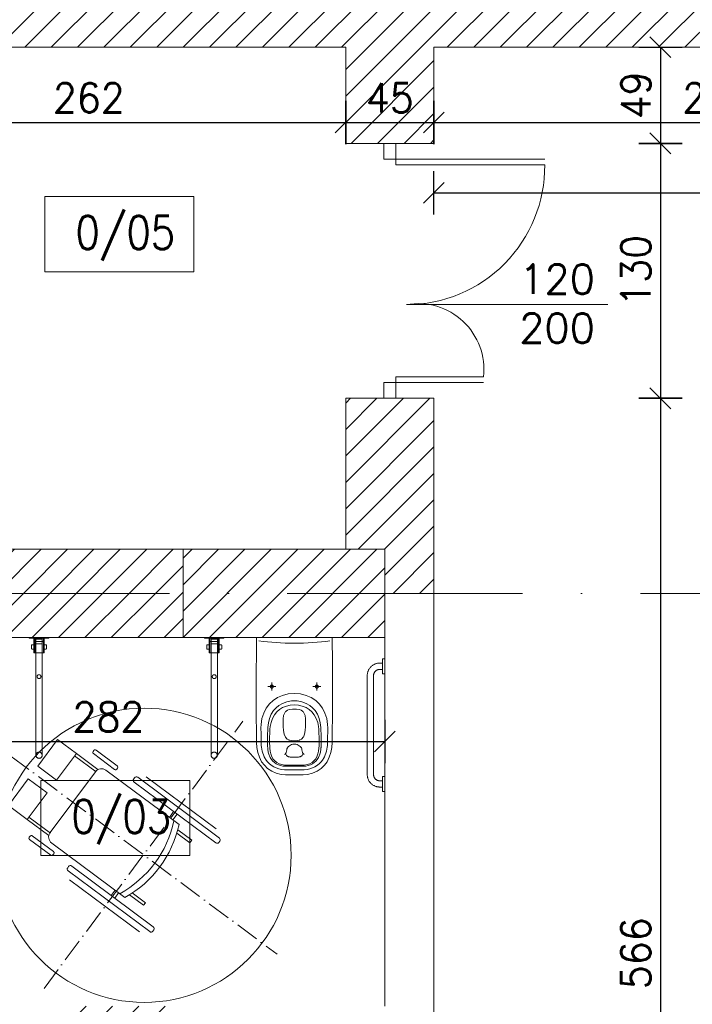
# Model space of a CAD drawing. Header units: millimetres. Extents: x -37273 to 136949, y -1495242345 to -598.
# Tile 26 of 38: x 41949 to 42292, y -16429 to -15927. Entities that reach past the tile are written whole.
import ezdxf

# ---------------------------------------------------------------- set-up
doc = ezdxf.new("R2010")
doc.units = ezdxf.units.MM
doc.linetypes.add('ACAD_ISO10W100', pattern=[18, 12, -3, 0, -3])
for name, color, linetype, lineweight in [('0.05 SPRZĘT', 70, 'Continuous', 5), ('0.30 sciany', 2, 'Continuous', 30), ('A-DRZ', 3, 'Continuous', 13), ('A-OKN', 3, 'Continuous', 13), ('F-BIL-OP', 103, 'Continuous', 9), ('wymiarowannie', 253, 'Continuous', 5)]:
    doc.layers.add(name, color=color, linetype=linetype, lineweight=lineweight)
doc.layers.add('wym', color=1, linetype='Continuous')
doc.layers.add('ściana', color=7, linetype='Continuous')
doc.styles.add('SIMPLEX', font='simplex', dxfattribs={"width": 0.85})
doc.styles.get("Standard").update_dxf_attribs({"font": 'arial.ttf'})
doc.styles.add('WYM_50', font='simplex.shx', dxfattribs={"width": 0.95})
doc.dimstyles.new('50', dxfattribs={"dimtxt": 15, "dimasz": 0.15, "dimexe": 13, "dimexo": 30, "dimgap": 5, "dimtad": 1, "dimdec": 0, "dimrnd": 0.5, "dimzin": 1, "dimdsep": 46, "dimtxsty": 'WYM_50', "dimblk": 'A', "dimcen": 3, "dimdle": 5, "dimse1": 1, "dimse2": 1, "dimclrd": 256, "dimclre": 256, "dimclrt": 2, "dimaunit": 1, "dimadec": 0, "dimazin": 0, "dimtfac": 0.32, "dimtdec": 0, "dimtix": 1, "dimtmove": 1, "dimatfit": 3, "dimldrblk": 'A', "dimfxl": 1, "dimtvp": 0.08, "dimtolj": 1, "dimtzin": 1, "dimarcsym": 0})

# ---------------------------------------------------------------- blocks, each defined once
blk = doc.blocks.new('A')
at = {"color": 1, "linetype": 'Continuous'}
blk.add_line((0, 73.6), (0, -73.6), dxfattribs=at)
at = {"color": 7, "linetype": 'Continuous'}
blk.add_line((-35.3, -35.3), (35.3, 35.3), dxfattribs=at)
blk = doc.blocks.new('*D2389')
at = {"layer": 'Defpoints', "color": 0, "lineweight": 13, "ltscale": 3}
for p in [(42160, -15988.11), (43623, -15990.42), (43623, -16015.27)]:
    blk.add_point(p, dxfattribs=at)
at = {"layer": 'wym', "lineweight": -2}
blk.add_line((42160.15, -16015.27), (43622.85, -16015.27), dxfattribs=at)
at = {"layer": 'wym', "lineweight": -2, "ltscale": 3, "xscale": 0.15, "yscale": 0.15, "zscale": 0.15, "rotation": 180}
blk.add_blockref('A', (42160, -16015.27), dxfattribs=at)
at = {"layer": 'wym', "lineweight": -2, "ltscale": 3, "xscale": 0.15, "yscale": 0.15, "zscale": 0.15}
blk.add_blockref('A', (43623, -16015.27), dxfattribs=at)
at = {"layer": 'wym', "color": 2, "ltscale": 3, "insert": (42891.5, -16002.77), "char_height": 15, "attachment_point": 5, "style": 'WYM_50'}
blk.add_mtext('\\A1;1463', dxfattribs=at)
blk = doc.blocks.new('*D2381')
at = {"layer": 'Defpoints', "color": 0, "lineweight": 13, "ltscale": 3}
for p in [(42115, -15956.14), (42160, -15956.14), (42160, -15979.38)]:
    blk.add_point(p, dxfattribs=at)
at = {"layer": 'wym', "lineweight": -2}
blk.add_line((42115.15, -15979.38), (42159.85, -15979.38), dxfattribs=at)
at = {"layer": 'wym', "lineweight": -2, "ltscale": 3, "xscale": 0.15, "yscale": 0.15, "zscale": 0.15, "rotation": 180}
blk.add_blockref('A', (42115, -15979.38), dxfattribs=at)
at = {"layer": 'wym', "lineweight": -2, "ltscale": 3, "xscale": 0.15, "yscale": 0.15, "zscale": 0.15}
blk.add_blockref('A', (42160, -15979.38), dxfattribs=at)
at = {"layer": 'wym', "color": 2, "ltscale": 3, "insert": (42137.5, -15966.88), "char_height": 15, "attachment_point": 5, "style": 'WYM_50'}
blk.add_mtext('\\A1;45', dxfattribs=at)
blk = doc.blocks.new('*D2391')
at = {"layer": 'Defpoints', "color": 0, "lineweight": 13, "ltscale": 3}
for p in [(42127.32, -15990.05), (42127.32, -16120.05), (42275.5, -16120.05)]:
    blk.add_point(p, dxfattribs=at)
at = {"layer": 'wym', "lineweight": -2}
blk.add_line((42275.5, -15990.2), (42275.5, -16119.9), dxfattribs=at)
at = {"layer": 'wym', "lineweight": -2, "ltscale": 3, "xscale": 0.15, "yscale": 0.15, "zscale": 0.15}
for p, rotation in [((42275.5, -15990.05), 90), ((42275.5, -16120.05), 270)]:
    blk.add_blockref('A', p, dxfattribs=dict(at, rotation=rotation))
at = {"layer": 'wym', "color": 2, "ltscale": 3, "insert": (42263, -16055.05), "char_height": 15, "attachment_point": 5, "rotation": 90, "style": 'WYM_50'}
blk.add_mtext('\\A1;130', dxfattribs=at)
blk = doc.blocks.new('*D2380')
at = {"layer": 'Defpoints', "color": 0, "lineweight": 13, "ltscale": 3}
for p in [(41853, -15973.59), (42115, -15973.59), (42115, -15979.38)]:
    blk.add_point(p, dxfattribs=at)
at = {"layer": 'wym', "lineweight": -2}
blk.add_line((41853.15, -15979.38), (42114.85, -15979.38), dxfattribs=at)
at = {"layer": 'wym', "lineweight": -2, "ltscale": 3, "xscale": 0.15, "yscale": 0.15, "zscale": 0.15, "rotation": 180}
blk.add_blockref('A', (41853, -15979.38), dxfattribs=at)
at = {"layer": 'wym', "lineweight": -2, "ltscale": 3, "xscale": 0.15, "yscale": 0.15, "zscale": 0.15}
blk.add_blockref('A', (42115, -15979.38), dxfattribs=at)
at = {"layer": 'wym', "color": 2, "ltscale": 3, "insert": (41984, -15966.88), "char_height": 15, "attachment_point": 5, "style": 'WYM_50'}
blk.add_mtext('\\A1;262', dxfattribs=at)
blk = doc.blocks.new('*D2471')
at = {"layer": 'Defpoints', "color": 0, "lineweight": 13, "ltscale": 3}
for p in [(41853, -16261.11), (42135, -16261.11), (42135, -16295)]:
    blk.add_point(p, dxfattribs=at)
at = {"layer": 'wym', "lineweight": -2}
blk.add_line((41853.15, -16295), (42134.85, -16295), dxfattribs=at)
at = {"layer": 'wym', "lineweight": -2, "ltscale": 3, "xscale": 0.15, "yscale": 0.15, "zscale": 0.15, "rotation": 180}
blk.add_blockref('A', (41853, -16295), dxfattribs=at)
at = {"layer": 'wym', "lineweight": -2, "ltscale": 3, "xscale": 0.15, "yscale": 0.15, "zscale": 0.15}
blk.add_blockref('A', (42135, -16295), dxfattribs=at)
at = {"layer": 'wym', "color": 2, "ltscale": 3, "insert": (41994, -16282.5), "char_height": 15, "attachment_point": 5, "style": 'WYM_50'}
blk.add_mtext('\\A1;282', dxfattribs=at)
blk = doc.blocks.new('ffsfsfs')
at = {"layer": '0.05 SPRZĘT', "color": 251, "linetype": 'ACAD_ISO10W100'}
for p, q in [((71318.19, -27115.89), (71419.59, -26979.65)), ((71300.77, -26997.07), (71437.01, -27098.47))]:
    blk.add_line(p, q, dxfattribs=at)
at = {"layer": '0.05 SPRZĘT', "color": 251}
for p, q in [((71334.64, -26996.11), (71345.66, -27004.31)), ((71333.72, -26997.35), (71344.74, -27005.55)), ((71321.29, -27036.4), (71344.33, -27005.43)), ((71349.75, -27004.64), (71387, -27032.36)), ((71405.91, -27034.59), (71370.22, -27008.03)), ((71382.07, -27028.7), (71384.27, -27025.74)), ((71309.57, -27029.8), (71320.59, -27038)), ((71310.49, -27028.56), (71321.51, -27036.76)), ((71383.86, -27030.02), (71386.06, -27027.06)), ((71386.36, -27035.03), (71393.56, -27040.39)), ((71392.6, -27041.67), (71385.89, -27036.68)), ((71393.56, -27040.39), (71392.6, -27041.67)), ((71359.33, -27069.54), (71322.08, -27041.82)), ((71366.89, -27087.02), (71331.21, -27060.46)), ((71352.45, -27068.5), (71354.41, -27065.87)), ((71354.23, -27069.82), (71356.19, -27067.2)), ((71361.71, -27068.16), (71368.9, -27073.52)), ((71369.86, -27072.23), (71363.15, -27067.24)), ((71368.9, -27073.52), (71369.86, -27072.23))]:
    blk.add_line(p, q, dxfattribs=at)
for points in [[(71325.07, -26988.98), (71334.64, -26996.11), (71324.49, -27009.74), (71314.92, -27002.62)], [(71300, -27022.67), (71309.57, -27029.8), (71319.72, -27016.16), (71310.15, -27009.04)]]:
    blk.add_lwpolyline(points, close=True, dxfattribs=at)
for points in [[(71343.59, -26994.53), (71343.18, -26995.09, 0.414214), (71343.34, -26996.17), (71354.17, -27004.24, 0.414214), (71355.25, -27004.08), (71355.67, -27003.52, 0.414214), (71355.51, -27002.44), (71344.68, -26994.37, 0.414214)], [(71363.89, -27009.12), (71364.35, -27008.5, -0.414214), (71365.97, -27008.26), (71407.58, -27039.22, -0.414214), (71407.81, -27040.84), (71407.35, -27041.47, -0.414214), (71405.73, -27041.7), (71364.13, -27010.74, -0.414214)], [(71310.63, -27038.82), (71311.05, -27038.26, -0.414214), (71312.13, -27038.11), (71322.96, -27046.17, -0.414214), (71323.12, -27047.25), (71322.71, -27047.81, -0.414214), (71321.62, -27047.97), (71310.79, -27039.91, -0.414214)], [(71330.22, -27054.36), (71330.68, -27053.74, -0.414214), (71332.3, -27053.5), (71373.9, -27084.46, -0.414214), (71374.14, -27086.09), (71373.68, -27086.71, -0.414214), (71372.06, -27086.95), (71330.45, -27055.99, -0.414214)]]:
    blk.add_lwpolyline(points, format="xyb", close=True, dxfattribs=at)
blk.add_circle((71369.21, -27048.03), 75, dxfattribs=at)
for centre, radius, start, end in [((71347.44, -27007.74), 3.87, 53.343, 143.343), ((71329.92, -27018.77), 55.75, 298.7855, 347.9004), ((71332.49, -27020.68), 55.75, 298.7855, 347.9004), ((71324.39, -27038.71), 3.87, 143.343, 233.343)]:
    blk.add_arc(centre, radius, start, end, dxfattribs=at)
blk = doc.blocks.new('GRFGFGF')
at = {"layer": 'A-OKN'}
for points, knots in [([(70470.72, -26878.34), (70470.72, -26878.34), (70466.87, -26878.34), (70463.02, -26878.34), (70463.02, -26878.34)], [120.951317, 120.951317, 120.951317, 181.426976, 181.426976, 241.902634, 241.902634, 241.902634]), ([(70470.6, -26879.54), (70470.6, -26879.54), (70466.87, -26879.54), (70463.14, -26879.54), (70463.14, -26879.54)], [0.5, 0.5, 0.5, 0.75, 0.75, 1, 1, 1]), ([(70530.72, -26878.34), (70530.72, -26878.34), (70526.87, -26878.34), (70523.02, -26878.34), (70523.02, -26878.34)], [120.951317, 120.951317, 120.951317, 181.426976, 181.426976, 241.902634, 241.902634, 241.902634]), ([(70530.6, -26879.54), (70530.6, -26879.54), (70526.87, -26879.54), (70523.14, -26879.54), (70523.14, -26879.54)], [0.5, 0.5, 0.5, 0.75, 0.75, 1, 1, 1])]:
    blk.add_rational_spline(points, [1, 0.707106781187, 1, 0.707106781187, 1], degree=2, knots=knots, dxfattribs=at)
for points in [[(70463.02, -26878.34), (70463.02, -26879.42)], [(70465.27, -26879.54), (70465.27, -26880.94)], [(70468.47, -26880.94), (70468.47, -26879.54)], [(70470.72, -26878.34), (70470.72, -26879.42)], [(70523.02, -26878.34), (70523.02, -26879.42)], [(70525.27, -26879.54), (70525.27, -26880.94)], [(70528.47, -26880.94), (70528.47, -26879.54)], [(70530.72, -26878.34), (70530.72, -26879.42)], [(70522.07, -26884.14), (70471.67, -26884.14)], [(70471.67, -26887.34), (70522.07, -26887.34)]]:
    blk.add_open_spline(points, degree=1, dxfattribs=at)
for points in [[(70463.02, -26879.42), (70463.02, -26879.54), (70463.14, -26879.54)], [(70470.72, -26879.42), (70470.72, -26879.54), (70470.6, -26879.54)], [(70523.02, -26879.42), (70523.02, -26879.54), (70523.14, -26879.54)], [(70530.72, -26879.42), (70530.72, -26879.54), (70530.6, -26879.54)], [(70471.67, -26887.34), (70465.27, -26887.34), (70465.27, -26880.94)], [(70468.47, -26880.94), (70468.47, -26884.14), (70471.67, -26884.14)], [(70522.07, -26884.14), (70525.27, -26884.14), (70525.27, -26880.94)], [(70528.47, -26880.94), (70528.47, -26887.34), (70522.07, -26887.34)]]:
    blk.add_rational_spline(points, [1, 0.707106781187, 1], degree=2, dxfattribs=at)
blk = doc.blocks.new('RWRWR')
at = {"layer": 'A-OKN'}
for p, q in [((70772.82, -27025.23), (70772.82, -27024.83)), ((70772.82, -27025.23), (70772.82, -27025.83)), ((70772.82, -27025.83), (70772.82, -27029.02)), ((70778.64, -27025.23), (70778.64, -27029.61)), ((70772.82, -27029.02), (70772.82, -27029.62)), ((70772.82, -27030.01), (70772.82, -27029.61)), ((70778.64, -27029.61), (70778.64, -27029.62))]:
    blk.add_line(p, q, dxfattribs=at)
for points, knots in [([(70720.59, -27029.02), (70720.55, -27029.02), (70720.5, -27029.01), (70720.33, -27029), (70720.21, -27028.97), (70719.98, -27028.9), (70719.87, -27028.85), (70719.67, -27028.72), (70719.57, -27028.65), (70719.4, -27028.48), (70719.32, -27028.39), (70719.19, -27028.18), (70719.14, -27028.08), (70719.05, -27027.85), (70719.03, -27027.73), (70719, -27027.49), (70719, -27027.37), (70719.02, -27027.13), (70719.05, -27027.01), (70719.13, -27026.79), (70719.18, -27026.68), (70719.31, -27026.47), (70719.38, -27026.38), (70719.55, -27026.21), (70719.65, -27026.13), (70719.85, -27026), (70719.96, -27025.95), (70720.16, -27025.89), (70720.24, -27025.86), (70720.41, -27025.83), (70720.5, -27025.83), (70720.59, -27025.83)], [0, 0, 0, 0, 1.467588, 1.467588, 5.083244, 5.083244, 8.698899, 8.698899, 12.314555, 12.314555, 15.930211, 15.930211, 19.545866, 19.545866, 23.161504, 23.161504, 26.77716, 26.77716, 30.392816, 30.392816, 34.008472, 34.008472, 37.624128, 37.624128, 41.239717, 41.239717, 44.863119, 44.863119, 47.412146, 47.412146, 50.165951, 50.165951, 50.165951, 50.165951]), ([(70720.59, -27029.02), (70720.66, -27029.02), (70720.72, -27029.01), (70720.85, -27029), (70720.91, -27028.99), (70721.09, -27028.94), (70721.2, -27028.9), (70721.41, -27028.79), (70721.52, -27028.73), (70721.7, -27028.58), (70721.79, -27028.49), (70721.93, -27028.3), (70722, -27028.19), (70722.08, -27028), (70722.11, -27027.92), (70722.17, -27027.72), (70722.18, -27027.6), (70722.19, -27027.36), (70722.18, -27027.24), (70722.14, -27027), (70722.1, -27026.88), (70722, -27026.66), (70721.94, -27026.56), (70721.8, -27026.37), (70721.71, -27026.28), (70721.53, -27026.12), (70721.43, -27026.06), (70721.22, -27025.95), (70721.1, -27025.9), (70720.92, -27025.86), (70720.86, -27025.85), (70720.73, -27025.83), (70720.66, -27025.83), (70720.59, -27025.83)], [0, 0, 0, 0, 1.903013, 1.903013, 3.77932, 3.77932, 7.394976, 7.394976, 11.010632, 11.010632, 14.626229, 14.626229, 18.248789, 18.248789, 20.93439, 20.93439, 24.528366, 24.528366, 28.144206, 28.144206, 31.759843, 31.759843, 35.375499, 35.375499, 38.991154, 38.991154, 42.60681, 42.60681, 46.222466, 46.222466, 48.182275, 48.182275, 50.172585, 50.172585, 50.172585, 50.172585]), ([(70727.67, -27025.83), (70727.36, -27025.83), (70726.9, -27025.83), (70726.29, -27025.83), (70725.84, -27025.83), (70725.4, -27025.83), (70724.96, -27025.83), (70724.54, -27025.83), (70723.99, -27025.83), (70723.35, -27025.83), (70722.65, -27025.83), (70722.04, -27025.83), (70721.53, -27025.83), (70721.12, -27025.83), (70720.72, -27025.83), (70720.59, -27025.83), (70720.59, -27025.83)], [0, 0, 0, 0, 0.0416667, 0.0625, 0.0833333, 0.1041667, 0.125, 0.1458333, 0.1666667, 0.2083333, 0.25, 0.2916667, 0.3333333, 0.375, 0.4166667, 0.5, 0.5, 0.5, 0.5]), ([(70778.64, -27025.83), (70778.92, -27025.83), (70779.23, -27025.83), (70779.59, -27025.83), (70779.66, -27025.83), (70779.7, -27025.83)], [0.97956272, 0.97956272, 0.97956272, 0.97956272, 0.99616858, 0.99744572, 1, 1, 1, 1]), ([(70780.3, -27022.44), (70780.3, -27022.44), (70780.3, -27022.44), (70780.3, -27022.44), (70780.3, -27022.45), (70780.3, -27022.45), (70780.3, -27022.46), (70780.3, -27022.46), (70780.3, -27022.47), (70780.3, -27022.48), (70780.3, -27022.49), (70780.3, -27022.5), (70780.3, -27022.52), (70780.3, -27022.53), (70780.3, -27022.54), (70780.3, -27022.56), (70780.3, -27022.57), (70780.3, -27022.59), (70780.3, -27022.6), (70780.3, -27022.62), (70780.3, -27022.64), (70780.3, -27022.65), (70780.3, -27022.67), (70780.3, -27022.68), (70780.3, -27022.69), (70780.3, -27022.71), (70780.3, -27022.72), (70780.3, -27022.74)], [0, 0, 0, 0, 0.535432, 0.535432, 0.535432, 1.081294, 1.081294, 1.081294, 1.629606, 1.629606, 1.629606, 2.180303, 2.180303, 2.180303, 2.733365, 2.733365, 2.733365, 3.288813, 3.288813, 3.288813, 3.846708, 3.846708, 3.846708, 4.217888, 4.217888, 4.217888, 4.700961, 4.700961, 4.700961, 4.700961]), ([(70780.6, -27022.74), (70780.6, -27022.72), (70780.6, -27022.7), (70780.6, -27022.68), (70780.6, -27022.66), (70780.6, -27022.64), (70780.6, -27022.63), (70780.6, -27022.61), (70780.6, -27022.59), (70780.6, -27022.58), (70780.6, -27022.56), (70780.6, -27022.55), (70780.6, -27022.53), (70780.6, -27022.52), (70780.6, -27022.51), (70780.6, -27022.5), (70780.6, -27022.49), (70780.6, -27022.48), (70780.6, -27022.47), (70780.6, -27022.46), (70780.6, -27022.45), (70780.6, -27022.45), (70780.6, -27022.45), (70780.6, -27022.44), (70780.6, -27022.44), (70780.6, -27022.44), (70780.6, -27022.44), (70780.6, -27022.44)], [0, 0, 0, 0, 0.535432, 0.535432, 0.535432, 1.081294, 1.081294, 1.081294, 1.629606, 1.629606, 1.629606, 2.180303, 2.180303, 2.180303, 2.733365, 2.733365, 2.733365, 3.288813, 3.288813, 3.288813, 3.846708, 3.846708, 3.846708, 4.217888, 4.217888, 4.217888, 4.700961, 4.700961, 4.700961, 4.700961]), ([(70727.67, -27029.02), (70727.36, -27029.02), (70726.9, -27029.02), (70726.29, -27029.02), (70725.84, -27029.02), (70725.4, -27029.02), (70724.96, -27029.02), (70724.54, -27029.02), (70723.99, -27029.02), (70723.35, -27029.02), (70722.65, -27029.02), (70722.04, -27029.02), (70721.53, -27029.02), (70721.12, -27029.02), (70720.72, -27029.02), (70720.59, -27029.02), (70720.59, -27029.02)], [0, 0, 0, 0, 0.0416667, 0.0625, 0.0833333, 0.1041667, 0.125, 0.1458333, 0.1666667, 0.2083333, 0.25, 0.2916667, 0.3333333, 0.375, 0.4166667, 0.5, 0.5, 0.5, 0.5]), ([(70778.64, -27029.02), (70778.92, -27029.02), (70779.23, -27029.02), (70779.59, -27029.02), (70779.66, -27029.02), (70779.7, -27029.02)], [0.97956272, 0.97956272, 0.97956272, 0.97956272, 0.99616858, 0.99744572, 1, 1, 1, 1]), ([(70780.3, -27032.11), (70780.3, -27032.12), (70780.3, -27032.14), (70780.3, -27032.16), (70780.3, -27032.18), (70780.3, -27032.2), (70780.3, -27032.21), (70780.3, -27032.23), (70780.3, -27032.25), (70780.3, -27032.26), (70780.3, -27032.28), (70780.3, -27032.29), (70780.3, -27032.31), (70780.3, -27032.32), (70780.3, -27032.33), (70780.3, -27032.34), (70780.3, -27032.36), (70780.3, -27032.36), (70780.3, -27032.37), (70780.3, -27032.38), (70780.3, -27032.39), (70780.3, -27032.39), (70780.3, -27032.4), (70780.3, -27032.4), (70780.3, -27032.4), (70780.3, -27032.4), (70780.3, -27032.4), (70780.3, -27032.4)], [0, 0, 0, 0, 0.535432, 0.535432, 0.535432, 1.081294, 1.081294, 1.081294, 1.629606, 1.629606, 1.629606, 2.180303, 2.180303, 2.180303, 2.733365, 2.733365, 2.733365, 3.288813, 3.288813, 3.288813, 3.846708, 3.846708, 3.846708, 4.217888, 4.217888, 4.217888, 4.700961, 4.700961, 4.700961, 4.700961]), ([(70780.6, -27032.4), (70780.6, -27032.4), (70780.6, -27032.4), (70780.6, -27032.4), (70780.6, -27032.4), (70780.6, -27032.39), (70780.6, -27032.38), (70780.6, -27032.38), (70780.6, -27032.37), (70780.6, -27032.36), (70780.6, -27032.35), (70780.6, -27032.34), (70780.6, -27032.33), (70780.6, -27032.31), (70780.6, -27032.3), (70780.6, -27032.28), (70780.6, -27032.27), (70780.6, -27032.25), (70780.6, -27032.24), (70780.6, -27032.22), (70780.6, -27032.21), (70780.6, -27032.19), (70780.6, -27032.18), (70780.6, -27032.16), (70780.6, -27032.15), (70780.6, -27032.14), (70780.6, -27032.12), (70780.6, -27032.11)], [0, 0, 0, 0, 0.535432, 0.535432, 0.535432, 1.081294, 1.081294, 1.081294, 1.629606, 1.629606, 1.629606, 2.180303, 2.180303, 2.180303, 2.733365, 2.733365, 2.733365, 3.288813, 3.288813, 3.288813, 3.846708, 3.846708, 3.846708, 4.217888, 4.217888, 4.217888, 4.700961, 4.700961, 4.700961, 4.700961])]:
    blk.add_open_spline(points, degree=3, knots=knots, dxfattribs=at)
for points, degree in [([(70772.82, -27025.83), (70757.77, -27025.83), (70742.72, -27025.83), (70727.67, -27025.83)], 3), ([(70777.41, -27025.83), (70775.88, -27025.83), (70774.35, -27025.83), (70772.82, -27025.83)], 3), ([(70774.72, -27024.83), (70774.72, -27023.88)], 1), ([(70775.81, -27024.83), (70780.3, -27024.83)], 1), ([(70775.81, -27025.23), (70780.3, -27025.23)], 1), ([(70776.91, -27024.83), (70776.91, -27023.88)], 1), ([(70777.41, -27025.83), (70777.82, -27025.83), (70778.23, -27025.83), (70778.64, -27025.83)], 3), ([(70779.7, -27025.83), (70779.9, -27025.83)], 1), ([(70780.6, -27022.44), (70780.3, -27022.44)], 1), ([(70780.3, -27022.74), (70780.3, -27032.11)], 1), ([(70780.6, -27022.74), (70780.6, -27032.11)], 1), ([(70772.82, -27029.02), (70757.77, -27029.02), (70742.72, -27029.02), (70727.67, -27029.02)], 3), ([(70777.41, -27029.02), (70775.88, -27029.02), (70774.35, -27029.02), (70772.82, -27029.02)], 3), ([(70774.72, -27030.01), (70774.72, -27030.96)], 1), ([(70775.81, -27029.61), (70780.3, -27029.61)], 1), ([(70775.81, -27030.01), (70780.3, -27030.01)], 1), ([(70776.91, -27030.01), (70776.91, -27030.96)], 1), ([(70777.41, -27029.02), (70777.82, -27029.02), (70778.23, -27029.02), (70778.64, -27029.02)], 3), ([(70779.7, -27029.02), (70779.9, -27029.02)], 1), ([(70780.6, -27032.4), (70780.3, -27032.4)], 1)]:
    blk.add_open_spline(points, degree=degree, dxfattribs=at)
for points, weights in [([(70772.82, -27024.83), (70772.82, -27024.83), (70775.81, -27024.83)], [1, 0.707106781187, 1]), ([(70775.73, -27025.23), (70772.82, -27025.23), (70772.82, -27025.23)], [1, 0.707106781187, 1]), ([(70774.72, -27023.88), (70774.72, -27023.58), (70775.02, -27023.58)], [1, 0.707106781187, 1]), ([(70775.77, -27025.23), (70775.75, -27025.23), (70775.73, -27025.23)], [0.994234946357, 0.997088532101, 1]), ([(70775.77, -27025.23), (70775.79, -27025.23), (70775.81, -27025.23)], [0.994234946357, 0.997088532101, 1]), ([(70776.91, -27023.88), (70776.91, -27023.58), (70776.61, -27023.58)], [1, 0.707106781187, 1]), ([(70780.19, -27026.13), (70780.19, -27025.83), (70779.9, -27025.83)], [1, 0.707106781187, 1]), ([(70772.82, -27029.61), (70772.82, -27029.61), (70775.77, -27029.61)], [1, 0.710018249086, 0.994234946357]), ([(70775.73, -27029.62), (70772.82, -27029.62), (70772.82, -27029.62)], [1, 0.707106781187, 1]), ([(70772.82, -27030.01), (70772.82, -27030.01), (70775.81, -27030.01)], [1, 0.707106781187, 1]), ([(70774.72, -27030.96), (70774.72, -27031.26), (70775.02, -27031.26)], [1, 0.707106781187, 1]), ([(70775.77, -27029.62), (70775.75, -27029.62), (70775.73, -27029.62)], [0.994234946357, 0.997088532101, 1]), ([(70775.77, -27029.61), (70775.79, -27029.61), (70775.81, -27029.61)], [0.994234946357, 0.997088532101, 1]), ([(70778.64, -27029.62), (70778.64, -27029.62), (70775.77, -27029.62)], [1, 0.710018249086, 0.994234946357]), ([(70776.91, -27030.96), (70776.91, -27031.26), (70776.61, -27031.26)], [1, 0.707106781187, 1]), ([(70779.9, -27029.02), (70780.19, -27029.02), (70780.19, -27028.72)], [1, 0.707106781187, 1])]:
    blk.add_rational_spline(points, weights, degree=2, dxfattribs=at)
for points, knots in [([(70776.61, -27023.58), (70776.61, -27023.58), (70775.81, -27023.58), (70775.02, -27023.58), (70775.02, -27023.58)], [0, 0, 0, 0.25, 0.25, 0.5, 0.5, 0.5]), ([(70777.41, -27025.83), (70777.41, -27025.83), (70777.41, -27027.42), (70777.41, -27029.02), (70777.41, -27029.02)], [0.5, 0.5, 0.5, 0.75, 0.75, 1, 1, 1]), ([(70779.7, -27029.02), (70779.7, -27029.02), (70779.7, -27027.42), (70779.7, -27025.83), (70779.7, -27025.83)], [0, 0, 0, 0.25, 0.25, 0.5, 0.5, 0.5]), ([(70779.7, -27029.02), (70779.7, -27029.02), (70779.7, -27027.42), (70779.7, -27025.83), (70779.7, -27025.83)], [0, 0, 0, 0.25, 0.25, 0.5, 0.5, 0.5]), ([(70780.19, -27028.72), (70780.19, -27028.72), (70780.19, -27027.42), (70780.19, -27026.13), (70780.19, -27026.13)], [0, 0, 0, 0.25, 0.25, 0.5, 0.5, 0.5]), ([(70761.66, -27027.42), (70761.66, -27026.42), (70760.66, -27026.42), (70759.67, -27026.42), (70759.67, -27027.42)], [31.415927, 31.415927, 31.415927, 47.123891, 47.123891, 62.831854, 62.831854, 62.831854]), ([(70759.67, -27027.42), (70759.67, -27028.42), (70760.66, -27028.42), (70761.66, -27028.42), (70761.66, -27027.42)], [0, 0, 0, 15.707964, 15.707964, 31.415927, 31.415927, 31.415927]), ([(70776.61, -27031.26), (70776.61, -27031.26), (70775.81, -27031.26), (70775.02, -27031.26), (70775.02, -27031.26)], [0, 0, 0, 0.25, 0.25, 0.5, 0.5, 0.5])]:
    blk.add_rational_spline(points, [1, 0.707106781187, 1, 0.707106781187, 1], degree=2, knots=knots, dxfattribs=at)
blk = doc.blocks.new('CSDSDS')
at = {"layer": 'A-OKN'}
for points in [[(70739.35, -26972.16), (70736.8, -26972.35), (70734.23, -26972.82), (70731.78, -26973.62), (70729.52, -26974.78), (70727.68, -26976.15), (70726.1, -26977.82), (70724.74, -26979.88), (70723.71, -26982.21), (70723.08, -26984.76), (70722.88, -26986.98)], [(70738.88, -26974.5), (70737.87, -26974.54), (70736.86, -26974.65), (70735.9, -26974.81), (70734.91, -26975.05), (70733.93, -26975.35), (70732.97, -26975.71), (70732.04, -26976.13), (70731.18, -26976.59), (70730.83, -26976.8)], [(70746.83, -26974.43), (70745.84, -26974.43), (70744.84, -26974.44), (70743.85, -26974.45), (70742.86, -26974.46), (70741.86, -26974.47), (70740.87, -26974.48), (70739.88, -26974.49), (70738.88, -26974.5)], [(70739.35, -26972.16), (70745.55, -26972.08), (70751.71, -26972.04), (70757.97, -26972.01), (70764.24, -26972), (70770.51, -26972), (70776.78, -26972.02), (70783.25, -26972.06), (70789.51, -26972.11), (70792.84, -26972.15)], [(70764.34, -26991.45), (70764.09, -26988.37), (70763.32, -26985.39), (70762.18, -26982.83), (70760.68, -26980.57), (70758.97, -26978.75), (70756.77, -26977.1), (70754.26, -26975.82), (70751.47, -26974.93), (70748.49, -26974.48), (70746.83, -26974.43)], [(70791.2, -26973.29), (70790.9, -26975.47), (70790.64, -26977.68), (70790.43, -26979.89), (70790.25, -26982.12), (70790.11, -26984.45), (70790.01, -26986.78), (70789.94, -26989.12), (70789.92, -26991.45)], [(70792.84, -26991.45), (70792.84, -26972.15)], [(70730.83, -26976.8), (70729.69, -26977.63), (70728.66, -26978.59), (70727.76, -26979.67), (70726.96, -26980.93), (70726.37, -26982.18), (70725.89, -26983.55), (70725.56, -26984.97), (70725.38, -26986.4), (70725.36, -26987.08)], [(70727.24, -26986.7), (70727.33, -26985.55), (70727.56, -26984.43), (70727.95, -26983.29), (70728.47, -26982.25), (70729.07, -26981.35), (70729.81, -26980.52), (70730.68, -26979.79), (70731.61, -26979.19), (70732.44, -26978.78)], [(70736.37, -26978.91), (70734.88, -26979.06), (70733.46, -26979.41), (70732.06, -26979.98), (70730.9, -26980.69), (70730, -26981.46), (70729.2, -26982.44), (70728.52, -26983.62), (70728.03, -26984.99), (70727.76, -26986.46), (70727.73, -26987.06)], [(70732.44, -26978.78), (70732.92, -26978.59), (70733.4, -26978.42), (70733.87, -26978.28), (70734.36, -26978.15), (70734.94, -26978.03), (70735.46, -26977.95), (70736, -26977.89), (70736.53, -26977.86)], [(70746.1, -26979), (70744.88, -26978.93), (70743.67, -26978.88), (70742.45, -26978.85), (70741.24, -26978.83), (70740.02, -26978.83), (70738.8, -26978.84), (70737.59, -26978.86), (70736.37, -26978.91)], [(70736.53, -26977.86), (70736.84, -26977.84), (70737.16, -26977.83), (70737.47, -26977.82), (70737.78, -26977.81), (70738.09, -26977.8), (70738.4, -26977.79), (70738.72, -26977.78), (70739.03, -26977.78)], [(70739.03, -26977.78), (70740.02, -26977.76), (70741.02, -26977.76), (70742.01, -26977.77), (70743, -26977.79), (70744.02, -26977.82), (70745.03, -26977.86), (70746.04, -26977.91), (70747.05, -26977.97)], [(70758.51, -26991.45), (70758.35, -26989.39), (70757.89, -26987.38), (70757.1, -26985.46), (70756.08, -26983.83), (70754.89, -26982.48), (70753.41, -26981.3), (70751.49, -26980.25), (70749.48, -26979.54), (70747.5, -26979.14), (70746.1, -26979)], [(70747.05, -26977.97), (70749.3, -26978.24), (70751.61, -26978.83), (70753.69, -26979.69), (70755.55, -26980.84), (70756.99, -26982.11), (70758.19, -26983.58), (70759.28, -26985.49), (70760.06, -26987.64), (70760.5, -26990.05), (70760.56, -26991.45)], [(70769.84, -26979.95), (70765.84, -26979.95)], [(70767.84, -26977.95), (70767.84, -26981.95)], [(70740.2, -26991.45), (70740.29, -26989.97), (70740.52, -26988.84), (70740.6, -26988.62), (70741.09, -26987.82), (70741.24, -26987.63), (70741.97, -26986.96), (70742.11, -26986.86), (70743.6, -26986.3), (70745.47, -26985.92), (70747.47, -26985.77), (70749.47, -26985.72), (70751.46, -26985.76), (70753.04, -26986), (70754.14, -26986.41), (70755.04, -26986.99), (70755.14, -26987.08), (70755.27, -26987.24), (70755.76, -26987.97), (70756.12, -26988.86), (70756.36, -26990.43), (70756.39, -26991.45)], [(70722.83, -26991.45), (70722.84, -26990.89), (70722.84, -26990.33), (70722.84, -26989.77), (70722.85, -26989.21), (70722.85, -26988.66), (70722.86, -26988.1), (70722.87, -26987.54), (70722.88, -26986.98)], [(70725.36, -26987.08), (70725.35, -26987.63), (70725.34, -26988.17), (70725.33, -26988.72), (70725.32, -26989.26), (70725.32, -26989.81), (70725.31, -26990.35), (70725.31, -26990.9), (70725.31, -26991.45)], [(70727.19, -26991.45), (70727.19, -26990.86), (70727.19, -26990.28), (70727.19, -26989.69), (70727.2, -26989.11), (70727.21, -26988.52), (70727.21, -26987.94), (70727.22, -26987.35), (70727.23, -26986.77)], [(70727.73, -26987.06), (70727.72, -26987.61), (70727.71, -26988.15), (70727.7, -26988.7), (70727.69, -26989.25), (70727.69, -26989.8), (70727.68, -26990.35), (70727.68, -26990.9), (70727.68, -26991.45)], [(70731.93, -26988.99), (70731.9, -26989.29), (70731.88, -26989.6), (70731.87, -26989.91), (70731.85, -26990.25), (70731.84, -26990.62), (70731.83, -26990.98), (70731.83, -26991.35), (70731.83, -26991.45)], [(70731.93, -26988.99), (70731.99, -26988.58), (70732.05, -26988.4), (70732.12, -26988.23), (70732.2, -26988.07), (70732.29, -26987.93), (70732.51, -26987.67), (70732.77, -26987.45), (70733.05, -26987.27), (70733.36, -26987.12), (70733.69, -26987)], [(70738.45, -26991.45), (70738.4, -26990.71), (70738.24, -26990.05), (70738, -26989.46), (70737.69, -26988.95), (70737.33, -26988.52), (70736.94, -26988.16), (70736.52, -26987.88), (70736.11, -26987.68), (70735.71, -26987.56), (70734.75, -26987.41), (70734.39, -26987.33), (70734.03, -26987.21), (70733.86, -26987.11), (70733.69, -26987), (70733.52, -26986.86), (70733.36, -26986.68), (70733.19, -26986.48)], [(70722.83, -26991.45), (70722.84, -26992), (70722.84, -26992.56), (70722.84, -26993.12), (70722.85, -26993.68), (70722.85, -26994.23), (70722.86, -26994.79), (70722.87, -26995.35), (70722.88, -26995.91)], [(70739.35, -27010.73), (70736.8, -27010.54), (70734.23, -27010.07), (70731.78, -27009.27), (70729.52, -27008.12), (70727.68, -27006.74), (70726.1, -27005.07), (70724.74, -27003.01), (70723.71, -27000.68), (70723.08, -26998.13), (70722.88, -26995.91)], [(70725.36, -26995.81), (70725.35, -26995.26), (70725.34, -26994.72), (70725.33, -26994.17), (70725.32, -26993.63), (70725.32, -26993.08), (70725.31, -26992.54), (70725.31, -26991.99), (70725.31, -26991.45)], [(70730.83, -27006.09), (70729.69, -27005.26), (70728.66, -27004.3), (70727.76, -27003.22), (70726.96, -27001.96), (70726.37, -27000.71), (70725.89, -26999.34), (70725.56, -26997.92), (70725.38, -26996.5), (70725.36, -26995.81)], [(70727.19, -26991.45), (70727.19, -26992.03), (70727.19, -26992.61), (70727.19, -26993.2), (70727.2, -26993.78), (70727.21, -26994.37), (70727.21, -26994.95), (70727.22, -26995.54), (70727.23, -26996.12)], [(70727.24, -26996.19), (70727.33, -26997.34), (70727.56, -26998.47), (70727.95, -26999.61), (70728.47, -27000.64), (70729.07, -27001.54), (70729.81, -27002.37), (70730.68, -27003.1), (70731.61, -27003.7), (70732.44, -27004.11)], [(70727.73, -26995.83), (70727.72, -26995.29), (70727.71, -26994.74), (70727.7, -26994.19), (70727.69, -26993.64), (70727.69, -26993.09), (70727.68, -26992.54), (70727.68, -26991.99), (70727.68, -26991.45)], [(70736.37, -27003.99), (70734.88, -27003.83), (70733.46, -27003.48), (70732.06, -27002.91), (70730.9, -27002.2), (70730, -27001.43), (70729.2, -27000.45), (70728.52, -26999.27), (70728.03, -26997.9), (70727.76, -26996.43), (70727.73, -26995.83)], [(70731.93, -26993.9), (70731.9, -26993.6), (70731.88, -26993.29), (70731.87, -26992.98), (70731.85, -26992.64), (70731.84, -26992.28), (70731.83, -26991.91), (70731.83, -26991.54), (70731.83, -26991.45)], [(70731.93, -26993.9), (70731.99, -26994.31), (70732.05, -26994.49), (70732.12, -26994.66), (70732.2, -26994.82), (70732.29, -26994.96), (70732.51, -26995.22), (70732.77, -26995.44), (70733.05, -26995.62), (70733.36, -26995.77), (70733.69, -26995.89)], [(70738.45, -26991.45), (70738.4, -26992.18), (70738.24, -26992.84), (70738, -26993.43), (70737.69, -26993.94), (70737.33, -26994.38), (70736.94, -26994.73), (70736.52, -26995.01), (70736.11, -26995.21), (70735.71, -26995.33), (70734.75, -26995.48), (70734.39, -26995.56), (70734.03, -26995.69), (70733.86, -26995.78), (70733.69, -26995.89), (70733.52, -26996.03), (70733.36, -26996.21), (70733.19, -26996.41)], [(70740.2, -26991.45), (70740.29, -26992.92), (70740.52, -26994.05), (70740.6, -26994.27), (70741.09, -26995.07), (70741.24, -26995.26), (70741.97, -26995.93), (70742.11, -26996.03), (70743.6, -26996.59), (70745.47, -26996.97), (70747.47, -26997.12), (70749.47, -26997.17), (70751.46, -26997.13), (70753.04, -26996.9), (70754.14, -26996.48), (70755.04, -26995.9), (70755.14, -26995.81), (70755.27, -26995.65), (70755.76, -26994.92), (70756.12, -26994.03), (70756.36, -26992.47), (70756.39, -26991.45)], [(70758.51, -26991.45), (70758.35, -26993.5), (70757.89, -26995.52), (70757.1, -26997.43), (70756.08, -26999.07), (70754.89, -27000.42), (70753.41, -27001.59), (70751.49, -27002.64), (70749.48, -27003.35), (70747.5, -27003.75), (70746.1, -27003.89)], [(70764.34, -26991.45), (70764.09, -26994.52), (70763.32, -26997.5), (70762.18, -27000.06), (70760.68, -27002.32), (70758.97, -27004.14), (70756.77, -27005.79), (70754.26, -27007.07), (70751.47, -27007.96), (70748.49, -27008.41), (70746.83, -27008.47)], [(70747.05, -27004.92), (70749.3, -27004.65), (70751.61, -27004.06), (70753.69, -27003.2), (70755.55, -27002.05), (70756.99, -27000.78), (70758.19, -26999.31), (70759.28, -26997.41), (70760.06, -26995.25), (70760.5, -26992.84), (70760.56, -26991.45)], [(70791.2, -27009.6), (70790.9, -27007.42), (70790.64, -27005.22), (70790.43, -27003), (70790.25, -27000.78), (70790.11, -26998.44), (70790.01, -26996.11), (70789.94, -26993.77), (70789.92, -26991.45)], [(70792.84, -27010.74), (70792.84, -26991.45)], [(70767.84, -27004.95), (70767.84, -27000.95)], [(70738.88, -27008.39), (70737.87, -27008.35), (70736.86, -27008.24), (70735.9, -27008.08), (70734.91, -27007.85), (70733.93, -27007.54), (70732.97, -27007.18), (70732.04, -27006.76), (70731.18, -27006.3), (70730.83, -27006.09)], [(70732.44, -27004.11), (70732.92, -27004.3), (70733.4, -27004.47), (70733.87, -27004.61), (70734.36, -27004.74), (70734.94, -27004.86), (70735.46, -27004.94), (70736, -27005), (70736.53, -27005.04)], [(70746.1, -27003.89), (70744.88, -27003.96), (70743.67, -27004.01), (70742.45, -27004.04), (70741.24, -27004.06), (70740.02, -27004.07), (70738.8, -27004.05), (70737.59, -27004.03), (70736.37, -27003.99)], [(70736.53, -27005.04), (70736.84, -27005.05), (70737.16, -27005.06), (70737.47, -27005.07), (70737.78, -27005.08), (70738.09, -27005.09), (70738.4, -27005.1), (70738.72, -27005.11), (70739.03, -27005.11)], [(70739.03, -27005.11), (70740.02, -27005.13), (70741.02, -27005.13), (70742.01, -27005.12), (70743, -27005.1), (70744.02, -27005.07), (70745.03, -27005.03), (70746.04, -27004.98), (70747.05, -27004.92)], [(70769.84, -27002.95), (70765.84, -27002.95)], [(70746.83, -27008.47), (70745.84, -27008.46), (70744.84, -27008.45), (70743.85, -27008.44), (70742.86, -27008.43), (70741.86, -27008.42), (70740.87, -27008.41), (70739.88, -27008.4), (70738.88, -27008.39)], [(70739.35, -27010.73), (70745.55, -27010.81), (70751.71, -27010.85), (70757.97, -27010.88), (70764.24, -27010.89), (70770.51, -27010.89), (70776.78, -27010.87), (70783.25, -27010.83), (70789.51, -27010.78), (70792.84, -27010.74)]]:
    blk.add_lwpolyline(points, dxfattribs=at)
for points in [[(70767.09, -26979.95), (70767.08, -26979.87), (70767.09, -26979.8), (70767.1, -26979.72), (70767.13, -26979.66), (70767.16, -26979.59), (70767.2, -26979.52), (70767.25, -26979.47), (70767.3, -26979.41), (70767.36, -26979.36), (70767.42, -26979.31), (70767.48, -26979.27), (70767.55, -26979.24), (70767.62, -26979.21), (70767.69, -26979.19), (70767.77, -26979.18), (70767.84, -26979.18), (70767.91, -26979.19), (70767.99, -26979.2), (70768.06, -26979.22), (70768.13, -26979.25), (70768.19, -26979.28), (70768.31, -26979.37), (70768.42, -26979.48), (70768.5, -26979.6), (70768.54, -26979.67), (70768.56, -26979.73), (70768.58, -26979.8), (70768.6, -26979.87), (70768.6, -26979.95), (70768.6, -26980.02), (70768.58, -26980.09), (70768.56, -26980.16), (70768.54, -26980.22), (70768.5, -26980.29), (70768.42, -26980.41), (70768.31, -26980.52), (70768.19, -26980.61), (70768.13, -26980.64), (70768.06, -26980.67), (70767.99, -26980.69), (70767.91, -26980.71), (70767.84, -26980.71), (70767.77, -26980.71), (70767.69, -26980.7), (70767.62, -26980.68), (70767.55, -26980.65), (70767.48, -26980.62), (70767.42, -26980.58), (70767.36, -26980.53), (70767.3, -26980.48), (70767.25, -26980.43), (70767.2, -26980.37), (70767.16, -26980.3), (70767.13, -26980.24), (70767.1, -26980.17), (70767.09, -26980.09), (70767.08, -26980.02)], [(70767.09, -27002.95), (70767.08, -27003.02), (70767.09, -27003.09), (70767.1, -27003.17), (70767.13, -27003.24), (70767.16, -27003.3), (70767.2, -27003.37), (70767.25, -27003.43), (70767.3, -27003.48), (70767.36, -27003.53), (70767.42, -27003.58), (70767.48, -27003.62), (70767.55, -27003.65), (70767.62, -27003.68), (70767.69, -27003.7), (70767.77, -27003.71), (70767.84, -27003.71), (70767.91, -27003.71), (70767.99, -27003.69), (70768.06, -27003.67), (70768.13, -27003.64), (70768.19, -27003.61), (70768.31, -27003.52), (70768.42, -27003.41), (70768.5, -27003.29), (70768.54, -27003.22), (70768.56, -27003.16), (70768.58, -27003.09), (70768.6, -27003.02), (70768.6, -27002.95), (70768.6, -27002.87), (70768.58, -27002.8), (70768.56, -27002.73), (70768.54, -27002.67), (70768.5, -27002.6), (70768.42, -27002.48), (70768.31, -27002.37), (70768.19, -27002.28), (70768.13, -27002.25), (70768.06, -27002.22), (70767.99, -27002.2), (70767.91, -27002.19), (70767.84, -27002.18), (70767.77, -27002.18), (70767.69, -27002.19), (70767.62, -27002.21), (70767.55, -27002.24), (70767.48, -27002.27), (70767.42, -27002.31), (70767.36, -27002.36), (70767.3, -27002.41), (70767.25, -27002.47), (70767.2, -27002.52), (70767.16, -27002.59), (70767.13, -27002.66), (70767.1, -27002.72), (70767.09, -27002.8), (70767.08, -27002.87)]]:
    blk.add_lwpolyline(points, close=True, dxfattribs=at)
blk = doc.blocks.new('*D2382')
at = {"layer": 'Defpoints', "color": 0, "lineweight": 13, "ltscale": 3}
for p in [(42450, -15941.05), (42160, -15959.51), (42450, -15979.38)]:
    blk.add_point(p, dxfattribs=at)
at = {"layer": 'wym', "lineweight": -2}
blk.add_line((42160.15, -15979.38), (42449.85, -15979.38), dxfattribs=at)
at = {"layer": 'wym', "lineweight": -2, "ltscale": 3, "xscale": 0.15, "yscale": 0.15, "zscale": 0.15, "rotation": 180}
blk.add_blockref('A', (42160, -15979.38), dxfattribs=at)
at = {"layer": 'wym', "lineweight": -2, "ltscale": 3, "xscale": 0.15, "yscale": 0.15, "zscale": 0.15}
blk.add_blockref('A', (42450, -15979.38), dxfattribs=at)
at = {"layer": 'wym', "color": 2, "ltscale": 3, "insert": (42305, -15966.88), "char_height": 15, "attachment_point": 5, "style": 'WYM_50'}
blk.add_mtext('\\A1;290', dxfattribs=at)
blk = doc.blocks.new('*D2390')
at = {"layer": 'Defpoints', "color": 0, "lineweight": 13, "ltscale": 3}
for p in [(42247.48, -15941.05), (42155.17, -15990.05), (42275.5, -15990.05)]:
    blk.add_point(p, dxfattribs=at)
at = {"layer": 'wym', "lineweight": -2}
blk.add_line((42275.5, -15941.2), (42275.5, -15989.9), dxfattribs=at)
at = {"layer": 'wym', "lineweight": -2, "ltscale": 3, "xscale": 0.15, "yscale": 0.15, "zscale": 0.15}
for p, rotation in [((42275.5, -15941.05), 90), ((42275.5, -15990.05), 270)]:
    blk.add_blockref('A', p, dxfattribs=dict(at, rotation=rotation))
at = {"layer": 'wym', "color": 2, "ltscale": 3, "insert": (42263, -15965.55), "char_height": 15, "attachment_point": 5, "rotation": 90, "style": 'WYM_50'}
blk.add_mtext('\\A1;49', dxfattribs=at)
blk = doc.blocks.new('*D2392')
at = {"layer": 'Defpoints', "color": 0, "lineweight": 13, "ltscale": 3}
for p in [(42150, -16120.05), (42150, -16686.05), (42275.5, -16686.05)]:
    blk.add_point(p, dxfattribs=at)
at = {"layer": 'wym', "lineweight": -2}
blk.add_line((42275.5, -16120.2), (42275.5, -16685.9), dxfattribs=at)
at = {"layer": 'wym', "lineweight": -2, "ltscale": 3, "xscale": 0.15, "yscale": 0.15, "zscale": 0.15}
for p, rotation in [((42275.5, -16120.05), 90), ((42275.5, -16686.05), 270)]:
    blk.add_blockref('A', p, dxfattribs=dict(at, rotation=rotation))
at = {"layer": 'wym', "color": 2, "ltscale": 3, "insert": (42263, -16403.05), "char_height": 15, "attachment_point": 5, "rotation": 90, "style": 'WYM_50'}
blk.add_mtext('\\A1;566', dxfattribs=at)

msp = doc.modelspace()

# ---------------------------------------------------------------- hatches: boundary and pattern name
at = {"layer": 'wymiarowannie', "lineweight": 13, "ltscale": 3}
h = msp.add_hatch(dxfattribs=at)
h.set_pattern_fill('ANSI31', color=5, scale=3)
h.set_pattern_definition([(45, (41807.995, -15990.046), (-6.73519, 6.73519), [])])
h.paths.add_polyline_path([(41808, -15942.05), (41853, -15942.05), (41853, -15941.05), (42115, -15941.05), (42115, -15990.05), (42160, -15990.05), (42160, -15941.05), (42450, -15941.05), (42450, -15918.55), (41808, -15918.55)])
h.paths.add_polyline_path([(42450, -15918.55), (42450, -15896.05), (41808, -15896.05), (41808, -15918.55)])
h.paths.add_polyline_path([(43060, -15918.55), (43060, -15896.05), (42993, -15896.05), (42993, -15918.55)])
h.paths.add_polyline_path([(42755, -15918.55), (42755, -15896.05), (42688, -15896.05), (42688, -15918.55)])
h.paths.add_polyline_path([(42993, -15941.05), (43060, -15941.05), (43060, -15918.55), (42993, -15918.55)])
h.paths.add_polyline_path([(42688, -15941.05), (42755, -15941.05), (42755, -15918.55), (42688, -15918.55)])
h.paths.add_polyline_path([(42122.21, -15955.63), (42122.21, -15978.13), (42152.78, -15978.13), (42152.78, -15955.63)], flags=24)
h = msp.add_hatch(dxfattribs=at)
h.set_pattern_fill('ANSI31', color=5, scale=3)
h.set_pattern_definition([(45, (41805.995, -16876.046), (-6.73519, 6.73519), [])])
h.paths.add_polyline_path([(42135, -16816.05), (42135, -16876.05), (42463, -16876.05), (42463, -16841.05), (42160, -16841.05), (42160, -16816.05)])
h.paths.add_polyline_path([(42921, -16876.05), (42921, -16841.05), (42463, -16841.05), (42463, -16876.05)])
h.paths.add_polyline_path([(41806, -16219.55), (41806, -16197.05), (41808, -16197.05), (41808, -16182.05), (41853, -16182.05), (41853, -16197.05), (42032.05, -16197.05), (42032.05, -16219.55)])
h.paths.add_polyline_path([(42115, -16197.05), (42115, -16120.05), (42160, -16120.05), (42160, -16219.55), (42135, -16219.55), (42135, -16197.05)])
h.paths.add_polyline_path([(41879.35, -16234.83), (41901.85, -16234.83), (41901.85, -16204.26), (41879.35, -16204.26)], flags=24)
h.paths.add_polyline_path([(42251.75, -16843.83), (42274.25, -16843.83), (42274.25, -16813.26), (42251.75, -16813.26)], flags=24)
h.paths.add_polyline_path([(41879.35, -16203.47), (41901.85, -16203.47), (41901.85, -16175.62), (41879.35, -16175.62)], flags=24)
h = msp.add_hatch(dxfattribs=at)
h.set_pattern_fill('ANSI31', color=5, scale=3)
h.set_pattern_definition([(45, (42032.046, -16242.046), (-6.7352, 6.7352), [])])
h.paths.add_polyline_path([(42032.05, -16242.05), (42032.05, -16197.05), (42135, -16197.05), (42135, -16242.05)])
h = msp.add_hatch(dxfattribs=at)
h.set_pattern_fill('ANSI31', color=5, scale=3)
h.set_pattern_definition([(45, (41805.995, -16876.046), (-6.73519, 6.73519), [])])
h.paths.add_polyline_path([(41806, -16219.55), (41806, -16242.05), (41841, -16242.05), (41841, -16537.05), (41987, -16537.05), (41987, -16442.05), (42025.8, -16442.05), (42025.8, -16430.05), (41975, -16430.05), (41975, -16525.05), (41853, -16525.05), (41853, -16242.05), (42032.05, -16242.05), (42032.05, -16219.55)])

# ---------------------------------------------------------------- linework, layer by layer
at = {"layer": 'A-DRZ'}
for points in [[(42134.5, -15990.05), (42140.5, -15990.05), (42140.5, -15998.05), (42134.5, -15998.05)], [(42134.5, -15990.05), (42140.5, -15990.05), (42140.5, -15998.05), (42134.5, -15998.05)], [(42134.5, -16120.05), (42140.5, -16120.05), (42140.5, -16112.05), (42134.5, -16112.05)]]:
    msp.add_lwpolyline(points, close=True, dxfattribs=at)
for points in [[(42140.5, -15998.05), (42216.5, -15998.05)], [(42140.5, -15998.05), (42216.5, -15998.05)], [(42146.01, -16072.26), (42248.78, -16072.26)], [(42140.5, -16109.05), (42185.32, -16109.05)], [(42140.5, -16112.05), (42185.32, -16112.05)]]:
    msp.add_lwpolyline(points, dxfattribs=at)
at = {"layer": 'A-DRZ', "extrusion": (0, 0, -1)}
for points in [[(-42140.5, -15998.05), (-42140.5, -16001.05), (-42216.5, -16001.05)], [(-42140.5, -15998.05), (-42140.5, -16001.05), (-42216.5, -16001.05)], [(-42140.5, -16112.05), (-42140.5, -16109.05), (-42185.32, -16109.05)]]:
    msp.add_lwpolyline(points, dxfattribs=at)
at = {"layer": 'A-DRZ', "color": 1}
for centre, radius, start, end in [((42146.01, -16001.77), 70.49, 270, 0.5916), ((42146.01, -16001.77), 70.49, 270, 0.5916), ((42151.87, -16105.4), 33.65, 353.776, 100.0219)]:
    msp.add_arc(centre, radius, start, end, dxfattribs=at)
at = {"layer": 'F-BIL-OP', "color": 0}
for points in [[(41961.61, -16017.18), (42037.56, -16017.18), (42037.56, -16055.57), (41961.61, -16055.57)], [(41959.54, -16314.87), (42035.49, -16314.87), (42035.49, -16353.26), (41959.54, -16353.26)]]:
    msp.add_lwpolyline(points, close=True, dxfattribs=at)
at = {"layer": 'wymiarowannie', "color": 1, "lineweight": 13, "ltscale": 3}
msp.add_line((42150, -16120.05), (42125, -16120.05), dxfattribs=at)
at = {"layer": 'wymiarowannie', "color": 251, "linetype": 'ACAD_ISO10W100', "lineweight": 13, "ltscale": 10}
msp.add_line((43646, -16219.55), (40380.11, -16219.55), dxfattribs=at)
at = {"layer": 'wymiarowannie', "color": 200, "lineweight": 13, "ltscale": 3}
msp.add_lwpolyline([(42135, -16242.05), (42032.05, -16242.05), (42032.05, -16197.05), (42135, -16197.05)], close=True, dxfattribs=at)
at = {"layer": 'ściana', "lineweight": 13, "ltscale": 3}
for p, q in [((41853, -15941.05), (42115, -15941.05)), ((42115, -15941.05), (42115, -15990.05)), ((42160, -15941.05), (42450, -15941.05)), ((42160, -15941.05), (42160, -15990.05)), ((42160, -15990.05), (42115, -15990.05)), ((42115, -16120.05), (42160, -16120.05)), ((42115, -16120.05), (42115, -16197.05)), ((42160, -16120.05), (42160, -16686.05)), ((41853, -16197.05), (42115, -16197.05)), ((41853, -16242.05), (42135, -16242.05)), ((42135, -16242.05), (42135, -16430.05))]:
    msp.add_line(p, q, dxfattribs=at)

# ---------------------------------------------------------------- block references
at = {"layer": '0.30 sciany', "linetype": 'ACAD_ISO10W100', "lineweight": 13, "ltscale": 3, "xscale": -1, "rotation": 270}
for name, p in [('RWRWR', (68986.04, -87022.64)), ('RWRWR', (69075.37, -87022.64)), ('CSDSDS', (69080.27, -87034.88)), ('GRFGFGF', (69013.34, -86783.55))]:
    msp.add_blockref(name, p, dxfattribs=at)
at = {"layer": '0.30 sciany', "linetype": 'ACAD_ISO10W100', "lineweight": 13, "ltscale": 3}
msp.add_blockref('ffsfsfs', (-29357.01, 10694.95), dxfattribs=at)

# ---------------------------------------------------------------- texts
at = {"layer": 'A-DRZ', "insert": (42222.82, -16071.75), "char_height": 15, "attachment_point": 5}
msp.add_mtext('{\\Fsimplex|c238;120\\P\\Fsimplex|c0;2\\Fsimplex|c238;00}', dxfattribs=at)
at = {"layer": 'F-BIL-OP', "color": 0, "style": 'SIMPLEX', "width": 0.85}
for s, p in [('0/05', (41977.2, -16044.04)), ('0/03', (41975.13, -16341.73))]:
    msp.add_text(s, height=17, dxfattribs=at).set_placement(p)

# ---------------------------------------------------------------- dimensions: what is measured, and where the dimension line sits
at = {"layer": 'wym'}
for base, p1, p2, picture, middle in [((42275.5, -15990.05), (42247.48, -15941.05), (42155.17, -15990.05), '*D2390', (42263, -15965.55)), ((42275.5, -16120.05), (42127.32, -15990.05), (42127.32, -16120.05), '*D2391', (42263, -16055.05)), ((42275.5, -16686.05), (42150, -16120.05), (42150, -16686.05), '*D2392', (42263, -16403.05))]:
    dim = msp.add_linear_dim(base=base, p1=p1, p2=p2, angle=90, dimstyle='50', override={"dimblk": 'A', "dimfxl": 0, "dimarcsym": 1}, dxfattribs=at)
    dim.commit()
    dim.dimension.update_dxf_attribs({"geometry": picture, "text_midpoint": middle})
for base, p1, p2, picture, middle in [((42450, -15979.38), (42160, -15959.51), (42450, -15941.05), '*D2382', (42305, -15966.88)), ((42115, -15979.38), (41853, -15973.59), (42115, -15973.59), '*D2380', (41984, -15966.88)), ((42160, -15979.38), (42115, -15956.14), (42160, -15956.14), '*D2381', (42137.5, -15966.88)), ((43623, -16015.27), (42160, -15988.11), (43623, -15990.42), '*D2389', (42891.5, -16002.77)), ((42135, -16295), (41853, -16261.11), (42135, -16261.11), '*D2471', (41994, -16282.5))]:
    dim = msp.add_linear_dim(base=base, p1=p1, p2=p2, dimstyle='50', override={"dimblk": 'A', "dimfxl": 0, "dimarcsym": 1}, dxfattribs=at)
    dim.commit()
    dim.dimension.update_dxf_attribs({"geometry": picture, "text_midpoint": middle})

doc.saveas('drawing.dxf')
